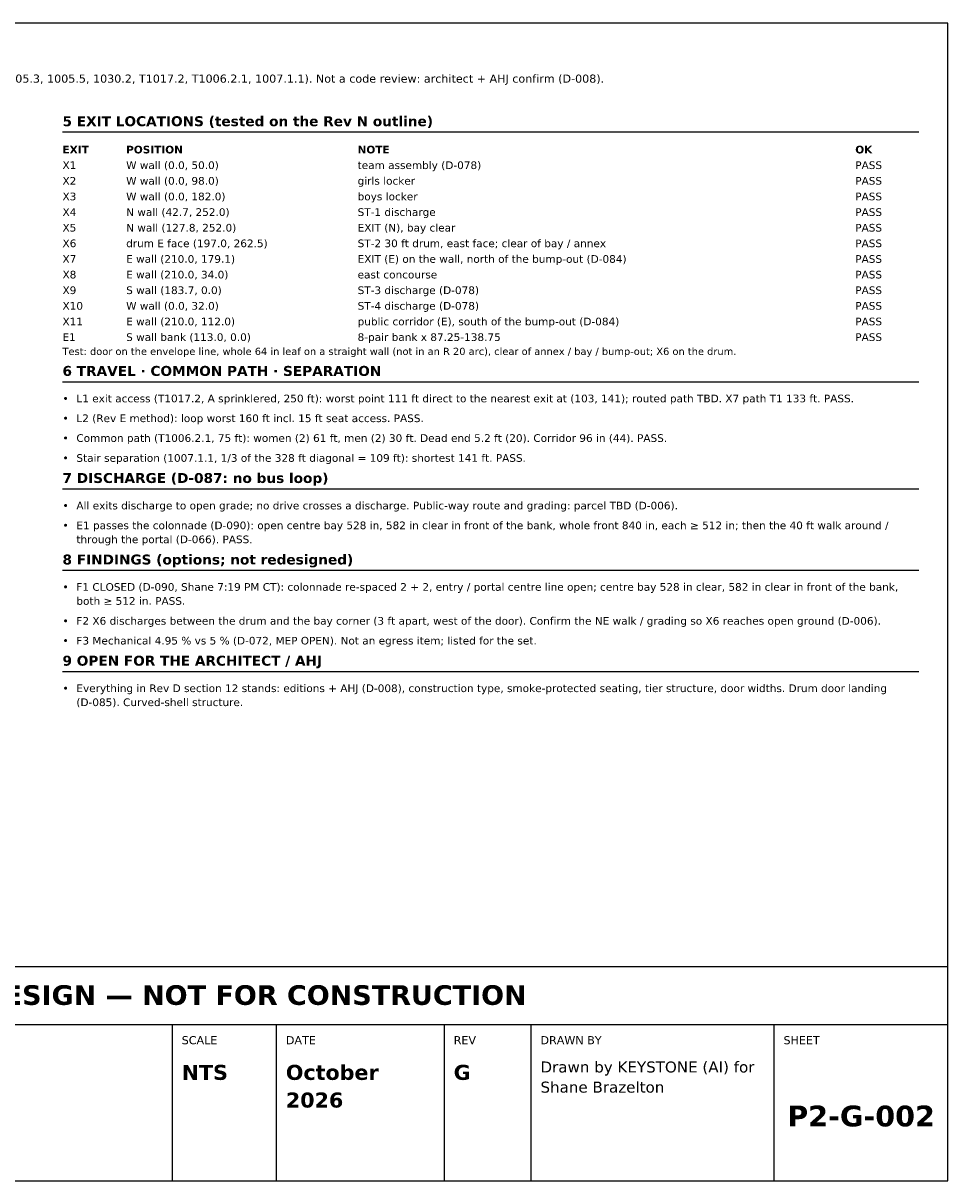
# Model space of a CAD drawing. Header units: inches. Extents: x 0.5 to 16.5, y 0.5 to 10.5.
# Tile 2 of 2: x 8.5 to 16.5, y 0.5 to 10.5. Entities that reach past the tile are written whole.
import ezdxf
from ezdxf.enums import TextEntityAlignment as Align

# ---------------------------------------------------------------- set-up
doc = ezdxf.new("R2010")
doc.units = ezdxf.units.IN
doc.header["$MEASUREMENT"] = 0
doc.layers.add('A-ANNO-TEXT', color=7, linetype='Continuous')
doc.layers.add('G-ANNO-TTLB', color=7, linetype='Continuous')
doc.styles.add('KS-BOLD', font='DejaVuSans-Bold.ttf')
doc.styles.add('KS-REG', font='DejaVuSans.ttf')

msp = doc.modelspace()

# ---------------------------------------------------------------- linework, layer by layer
at = {"layer": 'A-ANNO-TEXT'}
for p, q in [((8.85, 9.56), (16.25, 9.56)), ((8.85, 7.403), (16.25, 7.403)), ((8.85, 6.478), (16.25, 6.478)), ((8.85, 5.774), (16.25, 5.774)), ((8.85, 4.9), (16.25, 4.9))]:
    msp.add_line(p, q, dxfattribs=at)
at = {"layer": 'G-ANNO-TTLB'}
for p, q in [((0.5, 1.85), (16.5, 1.85)), ((9.8, 0.5), (9.8, 1.85)), ((10.7, 0.5), (10.7, 1.85)), ((12.15, 0.5), (12.15, 1.85)), ((12.9, 0.5), (12.9, 1.85)), ((15, 0.5), (15, 1.85))]:
    msp.add_line(p, q, dxfattribs=at)
for points in [[(0.5, 0.5), (16.5, 0.5), (16.5, 10.5), (0.5, 10.5)], [(0.5, 1.85), (16.5, 1.85), (16.5, 2.35), (0.5, 2.35)]]:
    msp.add_lwpolyline(points, close=True, dxfattribs=at)

# ---------------------------------------------------------------- texts
at = {"layer": 'A-ANNO-TEXT'}
for s, height, style, p in [('Supersedes Rev F (same tables; colonnade re-spaced, D-090, F1 closed) and Rev E (A-101 Rev K basis). Method and factors as Rev D / E (IBC 2021 T1004.5, 1005.3, 1005.5, 1030.2, T1017.2, T1006.2.1, 1007.1.1). Not a code review: architect + AHJ confirm (D-008).', 0.07, 'KS-REG', (0.75, 9.986)), ('5 EXIT LOCATIONS (tested on the Rev N outline)', 0.086, 'KS-BOLD', (8.85, 9.61)), ('EXIT', 0.066, 'KS-BOLD', (8.85, 9.375)), ('POSITION', 0.066, 'KS-BOLD', (9.4, 9.375)), ('NOTE', 0.066, 'KS-BOLD', (11.4, 9.375)), ('OK', 0.066, 'KS-BOLD', (15.7, 9.375)), ('X1', 0.066, 'KS-REG', (8.85, 9.24)), ('W wall (0.0, 50.0)', 0.066, 'KS-REG', (9.4, 9.24)), ('team assembly (D-078)', 0.066, 'KS-REG', (11.4, 9.24)), ('PASS', 0.066, 'KS-REG', (15.7, 9.24)), ('X2', 0.066, 'KS-REG', (8.85, 9.105)), ('W wall (0.0, 98.0)', 0.066, 'KS-REG', (9.4, 9.105)), ('girls locker', 0.066, 'KS-REG', (11.4, 9.105)), ('PASS', 0.066, 'KS-REG', (15.7, 9.105)), ('X3', 0.066, 'KS-REG', (8.85, 8.97)), ('W wall (0.0, 182.0)', 0.066, 'KS-REG', (9.4, 8.97)), ('boys locker', 0.066, 'KS-REG', (11.4, 8.97)), ('PASS', 0.066, 'KS-REG', (15.7, 8.97)), ('X4', 0.066, 'KS-REG', (8.85, 8.835)), ('N wall (42.7, 252.0)', 0.066, 'KS-REG', (9.4, 8.835)), ('ST-1 discharge', 0.066, 'KS-REG', (11.4, 8.835)), ('PASS', 0.066, 'KS-REG', (15.7, 8.835)), ('X5', 0.066, 'KS-REG', (8.85, 8.7)), ('N wall (127.8, 252.0)', 0.066, 'KS-REG', (9.4, 8.7)), ('EXIT (N), bay clear', 0.066, 'KS-REG', (11.4, 8.7)), ('PASS', 0.066, 'KS-REG', (15.7, 8.7)), ('X6', 0.066, 'KS-REG', (8.85, 8.565)), ('drum E face (197.0, 262.5)', 0.066, 'KS-REG', (9.4, 8.565)), ('ST-2 30 ft drum, east face; clear of bay / annex', 0.066, 'KS-REG', (11.4, 8.565)), ('PASS', 0.066, 'KS-REG', (15.7, 8.565)), ('E wall (210.0, 179.1)', 0.066, 'KS-REG', (9.4, 8.43)), ('EXIT (E) on the wall, north of the bump-out (D-084)', 0.066, 'KS-REG', (11.4, 8.43)), ('X7', 0.066, 'KS-REG', (8.85, 8.43)), ('PASS', 0.066, 'KS-REG', (15.7, 8.43)), ('X8', 0.066, 'KS-REG', (8.85, 8.295)), ('E wall (210.0, 34.0)', 0.066, 'KS-REG', (9.4, 8.295)), ('east concourse', 0.066, 'KS-REG', (11.4, 8.295)), ('PASS', 0.066, 'KS-REG', (15.7, 8.295)), ('X9', 0.066, 'KS-REG', (8.85, 8.16)), ('S wall (183.7, 0.0)', 0.066, 'KS-REG', (9.4, 8.16)), ('ST-3 discharge (D-078)', 0.066, 'KS-REG', (11.4, 8.16)), ('PASS', 0.066, 'KS-REG', (15.7, 8.16)), ('X10', 0.066, 'KS-REG', (8.85, 8.025)), ('W wall (0.0, 32.0)', 0.066, 'KS-REG', (9.4, 8.025)), ('ST-4 discharge (D-078)', 0.066, 'KS-REG', (11.4, 8.025)), ('PASS', 0.066, 'KS-REG', (15.7, 8.025)), ('X11', 0.066, 'KS-REG', (8.85, 7.89)), ('E wall (210.0, 112.0)', 0.066, 'KS-REG', (9.4, 7.89)), ('public corridor (E), south of the bump-out (D-084)', 0.066, 'KS-REG', (11.4, 7.89)), ('PASS', 0.066, 'KS-REG', (15.7, 7.89)), ('E1', 0.066, 'KS-REG', (8.85, 7.755)), ('S wall bank (113.0, 0.0)', 0.066, 'KS-REG', (9.4, 7.755)), ('8-pair bank x 87.25-138.75', 0.066, 'KS-REG', (11.4, 7.755)), ('PASS', 0.066, 'KS-REG', (15.7, 7.755)), ('Test: door on the envelope line, whole 64 in leaf on a straight wall (not in an R 20 arc), clear of annex / bay / bump-out; X6 on the drum.', 0.062, 'KS-REG', (8.85, 7.634)), ('6 TRAVEL · COMMON PATH · SEPARATION', 0.086, 'KS-BOLD', (8.85, 7.453)), ('•', 0.066, 'KS-REG', (8.85, 7.225)), ('L1 exit access (T1017.2, A sprinklered, 250 ft): worst point 111 ft direct to the nearest exit at (103, 141); routed path TBD. X7 path T1 133 ft. PASS.', 0.066, 'KS-REG', (8.97, 7.225)), ('L2 (Rev E method): loop worst 160 ft incl. 15 ft seat access. PASS.', 0.066, 'KS-REG', (8.97, 7.054)), ('•', 0.066, 'KS-REG', (8.85, 7.054)), ('•', 0.066, 'KS-REG', (8.85, 6.883)), ('Common path (T1006.2.1, 75 ft): women (2) 61 ft, men (2) 30 ft. Dead end 5.2 ft (20). Corridor 96 in (44). PASS.', 0.066, 'KS-REG', (8.97, 6.883)), ('•', 0.066, 'KS-REG', (8.85, 6.711)), ('Stair separation (1007.1.1, 1/3 of the 328 ft diagonal = 109 ft): shortest 141 ft. PASS.', 0.066, 'KS-REG', (8.97, 6.711)), ('7 DISCHARGE (D-087: no bus loop)', 0.086, 'KS-BOLD', (8.85, 6.528)), ('•', 0.066, 'KS-REG', (8.85, 6.3)), ('All exits discharge to open grade; no drive crosses a discharge. Public-way route and grading: parcel TBD (D-006).', 0.066, 'KS-REG', (8.97, 6.3)), ('E1 passes the colonnade (D-090): open centre bay 528 in, 582 in clear in front of the bank, whole front 840 in, each ≥ 512 in; then the 40 ft walk around /', 0.066, 'KS-REG', (8.97, 6.129)), ('•', 0.066, 'KS-REG', (8.85, 6.129)), ('through the portal (D-066). PASS.', 0.066, 'KS-REG', (8.97, 6.008)), ('8 FINDINGS (options; not redesigned)', 0.086, 'KS-BOLD', (8.85, 5.824)), ('•', 0.066, 'KS-REG', (8.85, 5.597)), ('F1 CLOSED (D-090, Shane 7:19 PM CT): colonnade re-spaced 2 + 2, entry / portal centre line open; centre bay 528 in clear, 582 in clear in front of the bank,', 0.066, 'KS-REG', (8.97, 5.597)), ('both ≥ 512 in. PASS.', 0.066, 'KS-REG', (8.97, 5.476)), ('•', 0.066, 'KS-REG', (8.85, 5.304)), ('F2 X6 discharges between the drum and the bay corner (3 ft apart, west of the door). Confirm the NE walk / grading so X6 reaches open ground (D-006).', 0.066, 'KS-REG', (8.97, 5.304)), ('F3 Mechanical 4.95 % vs 5 % (D-072, MEP OPEN). Not an egress item; listed for the set.', 0.066, 'KS-REG', (8.97, 5.133)), ('•', 0.066, 'KS-REG', (8.85, 5.133)), ('9 OPEN FOR THE ARCHITECT / AHJ', 0.086, 'KS-BOLD', (8.85, 4.95)), ('•', 0.066, 'KS-REG', (8.85, 4.722)), ('Everything in Rev D section 12 stands: editions + AHJ (D-008), construction type, smoke-protected seating, tier structure, door widths. Drum door landing', 0.066, 'KS-REG', (8.97, 4.722)), ('(D-085). Curved-shell structure.', 0.066, 'KS-REG', (8.97, 4.601))]:
    msp.add_text(s, height=height, dxfattribs=dict(at, style=style)).set_placement(p)
at = {"layer": 'G-ANNO-TTLB', "style": 'KS-BOLD'}
for s, height, p in [('PRELIMINARY — CONCEPTUAL DESIGN — NOT FOR CONSTRUCTION', 0.17, (8.5, 2.02)), ('P2-G-002', 0.18, (15.75, 0.97))]:
    msp.add_text(s, height=height, dxfattribs=at).set_placement(p, align=Align.CENTER)
at = {"layer": 'G-ANNO-TTLB'}
for s, height, style, p in [('SCALE', 0.07, 'KS-REG', (9.88, 1.68)), ('DATE', 0.07, 'KS-REG', (10.78, 1.68)), ('REV', 0.07, 'KS-REG', (12.23, 1.68)), ('DRAWN BY', 0.07, 'KS-REG', (12.98, 1.68)), ('SHEET', 0.07, 'KS-REG', (15.08, 1.68)), ('NTS', 0.13, 'KS-BOLD', (9.88, 1.372)), ('October', 0.13, 'KS-BOLD', (10.78, 1.372)), ('G', 0.13, 'KS-BOLD', (12.23, 1.372)), ('Drawn by KEYSTONE (AI) for', 0.095, 'KS-REG', (12.98, 1.436)), ('Shane Brazelton', 0.095, 'KS-REG', (12.98, 1.262)), ('2026', 0.13, 'KS-BOLD', (10.78, 1.133))]:
    msp.add_text(s, height=height, dxfattribs=dict(at, style=style)).set_placement(p)

doc.saveas('drawing.dxf')
